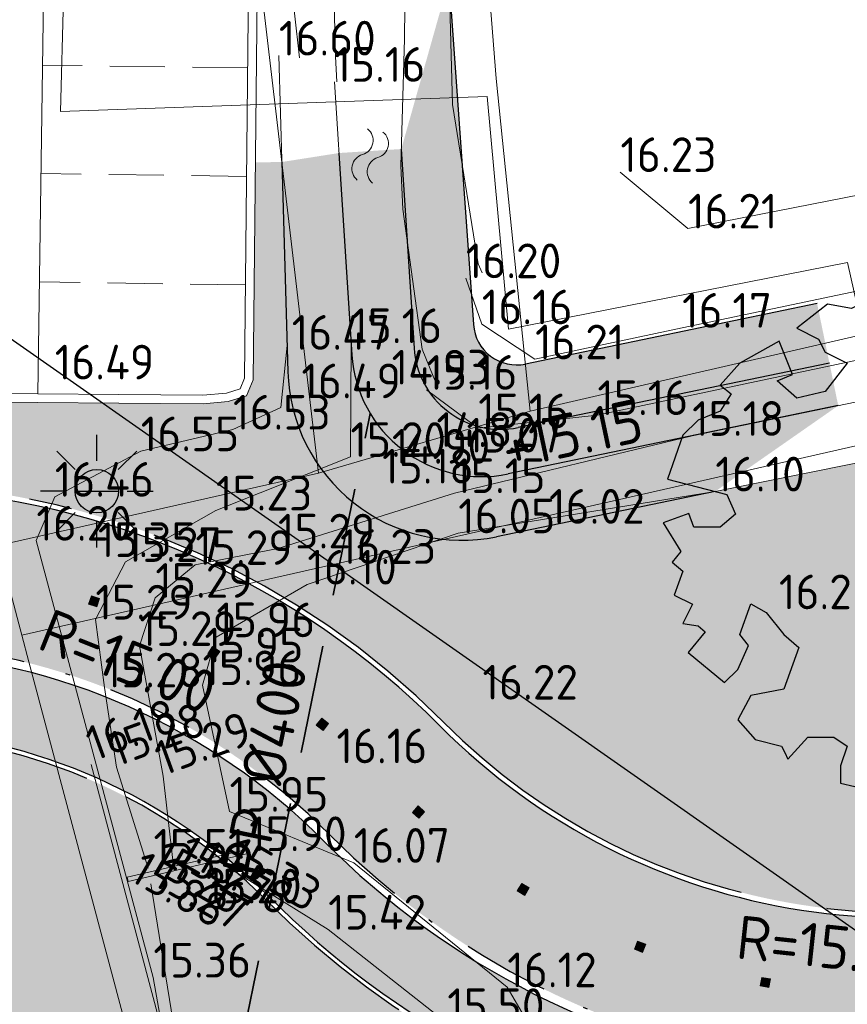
# Model space of a CAD drawing. Header units: metres. Extents: x 174255 to 175175, y 462028 to 462911.
# Tile 62 of 256: x 174448 to 174467, y 462597 to 462620. Entities that reach past the tile are written whole.
import ezdxf
from ezdxf.enums import TextEntityAlignment as Align
from ezdxf.lldxf.tags import DXFTag

# ---------------------------------------------------------------- set-up
doc = ezdxf.new("R2010")
doc.units = ezdxf.units.M
for name, pattern in [('HIDDEN2', [4.762499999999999, 3.175, -1.5875]), ('RI-HWA', [7.4, 5, -2.4]), ('VH-GELEIDEBAND_50X200', [8, 4, -2, 0, -2]), ('VH-OPSLUITBAND_100X200', [16, 8, -2, 4, -2]), ('VH-OPSLUITBAND_120X250', [26, 16, -4, 2, -4])]:
    doc.linetypes.add(name, pattern=pattern)
for name, color, linetype, lineweight in [('B-ME-AL-PEIL_MAAIVELD-T20', 8, 'Continuous', 20), ('B-ME-AL-PEIL_OVERSTORT-T20', 8, 'Continuous', 20), ('B-ME-GK-BESCHOEIING_DAMWAND_HOUT-G', 8, 'GK-BESCHOEIING', 18), ('B-ME-IE-TERREINAFSCHEIDING_KUNSTMATIG_RASTERHEKWERK-G', 8, 'IE-TERREINAFSCHEIDING-KUNSTMATIG-OPEN', 20), ('B-ME-KW-KUNSTWERK_STUW-G', 8, 'Continuous', 20), ('B-ME-WH-WATERGANG_SLOOT_BODEM-G', 8, 'Continuous', 20), ('B-ME-WH-WATERGANG_SLOOT_INSTEEK-G', 8, 'Continuous', 20), ('B-WE-OG-TERREINAFSCHEIDING-G', 8, 'IE-TERREINAFSCHEIDING-KUNSTMATIG-DICHT', 20), ('B-WE-OG-WEG_VERHARD_OPEN -G', 8, 'Continuous', 20), ('B-WE-RI-PERSLEIDING_RIOOLPUT_POMPPUT-S_BRM', 252, 'RI-PERS', 25), ('B-WE-WH-DUIKER_PP-G', 252, 'RI-HWA', 35), ('B-WE-WH-T20_BRM', 252, 'Continuous', 20), ('B-WE-WH-WATER-S', 252, 'Continuous', 20), ('B-WE-WH-WATERGANG_SLOOT_BODEM-G', 8, 'Continuous', 20), ('B-WE-WH-WATERGANG_SLOOT_INSTEEK-G', 8, 'Continuous', 20), ('B-XX-KG-GRENS_PERCEEL-G', 213, 'Continuous', 20), ('N-WE-AL-WERKGRENS-G', 173, 'AL-WERKGRENS', 20), ('N-WE-GR-PLANTVAK-V', 86, 'Continuous', 25), ('N-WE-VH-KANTOPSLUITING_ACHTERKANTBAND-G', 50, 'Continuous', 25), ('N-WE-VH-KANTOPSLUITING_GELEIDEBAND_50-200X200-G', 210, 'VH-GELEIDEBAND_50X200', 25), ('N-WE-VH-KANTOPSLUITING_OPSLUITBAND_100X200-G', 152, 'VH-OPSLUITBAND_100X200', 25), ('N-WE-VH-KANTOPSLUITING_OPSLUITBAND_120X250-G', 152, 'VH-OPSLUITBAND_120X250', 25), ('N-WE-VH-T20', 7, 'Continuous', 25), ('N-WE-VH-VERHARDING_STRAATBAKSTEEN_DIKFORMAAT_ROOD-TROTTOIR-V', 33, 'Continuous', 25), ('N-WE-VW-MARKERING_LANGS_STREEP_20-280_020-G', 7, 'Continuous', 20), ('N-WE-WH-NAP-T20', 50, 'Continuous', 20), ('N-WE-WH-WATERGANG_BODEM-G', 92, 'Continuous', 25), ('N-WE-WH-WATERGANG_BODEM-V', 163, 'Continuous', 25), ('N-WE-WH-WATERGANG_INSTEEK-G', 50, 'Continuous', 25), ('N-WE-WH-WATERGANG_TALUD-V', 95, 'Continuous', 25)]:
    doc.layers.add(name, color=color, linetype=linetype, lineweight=lineweight)
for name, color, linetype, lineweight, true_color in [('N-WE-GR-BOOM-1E-GROOTTE-S', 7, 'Continuous', 25, 0x00cc00), ('N-WE-GR-GRAS_BERM-BERMENMENGSEL-V', 70, 'Continuous', 25, 0x7fff00), ('N-WE-GR-GRAS_BERM-NECTAR-ONDER-MAAIMES-V', 7, 'Continuous', 25, 0xd1ffa3), ('N-WE-IE-MEUBILAIR_WEGMEUBILAIR-LICHTMAST-PAALTOP-5.00-S', 30, 'Continuous', 25, 0xff7f00), ('N-WE-VH-VERHARDING_BETONSTRAATSTEEN_DUBBELKLINKERS_ROOD-V', 7, 'Continuous', 18, 0xff6a6a)]:
    doc.layers.add(name, color=color, linetype=linetype, lineweight=lineweight, true_color=true_color)
doc.styles.add('NLCS-ISO-M500-T20', font='NLCS-ISO.ttf', dxfattribs={"height": 1})
doc.styles.get("Standard").update_dxf_attribs({"font": 'isocpeur.ttf'})
doc.linetypes.add('AL-WERKGRENS', pattern='A,10,[106,Afdeling.shx,S=1,R=0,X=0,Y=0],-2', length=12)
doc.linetypes.add('GK-BESCHOEIING', pattern='A,30,-5,[1,NLCS.SHX,S=1,R=0,X=0,Y=0],-5', length=40)
doc.linetypes.add('IE-TERREINAFSCHEIDING-KUNSTMATIG-DICHT', pattern='A,8,-1,[82,NLCS.SHX,S=0.75,R=90,X=0,Y=0],-1', length=10)
doc.linetypes.add('IE-TERREINAFSCHEIDING-KUNSTMATIG-OPEN', pattern='A,7,-1.5,[67,NLCS.SHX,S=0.75,R=0,X=0,Y=0],-1.5', length=10)
tags = doc.linetypes.add('RI-PERS', pattern='A,7,-2,["P",Standard,S=1.8,R=0,X=-0.5,Y=-0.9],-2,7,-2,[102,NLCS.SHX,S=1,R=180,X=0,Y=0],-2', length=22).pattern_tags.tags
tags[6] = DXFTag(74, 10)

# ---------------------------------------------------------------- blocks, each defined once
blk = doc.blocks.new('water')
at = {"linetype": 'Continuous'}
for centre, radius, start, end in [((0.2997979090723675, -0.1605370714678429), 0.3400749, 28.13778714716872, 151.8316499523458), ((0.9001997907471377, 0.1494030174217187), 0.33496494, 206.4585658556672, 333.511009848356), ((0.2996067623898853, -0.5198982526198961), 0.3400745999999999, 28.13778724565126, 151.8316900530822), ((0.900008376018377, -0.2105970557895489), 0.33496506, 206.4585357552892, 333.5110164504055)]:
    blk.add_arc(centre, radius, start, end, dxfattribs=at)
blk = doc.blocks.new('SGR-BOOM_1EGROOTTE')
at = {"linetype": 'Continuous', "flags": 128}
blk.add_lwpolyline([(167869.0515202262, 467739.1556611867), (167868.8494327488, 467739.6599609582), (167868.4486004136, 467739.8110639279), (167868.1446613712, 467740.3646383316), (167867.3364325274, 467740.5666382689), (167866.83377547, 467740.3645509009), (167867.1376977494, 467740.0623117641), (167867.0851679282, 467739.5070708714), (167866.0781706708, 467739.7090575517), (167866.2276307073, 467740.1131752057), (167866.0255466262, 467740.5665508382), (167865.6230883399, 467740.4663184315), (167865.2189739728, 467740.5664970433), (167864.4140474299, 467740.5155192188), (167864.0099531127, 467740.3150811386), (167863.4547091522, 467740.4136069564), (167862.7483789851, 467739.8599651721), (167863.2527089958, 467739.6086635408), (167863.4038589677, 467739.3047715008), (167863.9081889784, 467739.0534698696), (167863.403919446, 467738.3979932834), (167862.7484864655, 467738.2484625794), (167862.2950706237, 467738.6492545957), (167862.6511367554, 467738.7906272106), (167862.3459340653, 467739.5593216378), (167861.437546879, 467739.0533050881), (167860.9841914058, 467738.5489616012), (167861.2371828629, 467738.3469246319), (167860.9842317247, 467737.9444427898), (167860.478289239, 467737.7423552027), (167860.1267718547, 467737.3907909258), (167859.7736556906, 467736.3804981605), (167861.1338465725, 467736.027405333), (167861.3359306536, 467735.5740297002), (167860.9844099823, 467735.2717468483), (167860.3798911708, 467735.2717065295), (167860.2645594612, 467735.587631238), (167859.6735173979, 467735.3718649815), (167860.077668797, 467734.7164489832), (167859.8756317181, 467734.4651002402), (167860.126980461, 467734.2630631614), (167859.9249636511, 467733.7078122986), (167860.3487980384, 467733.4959304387), (167860.1270612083, 467733.0523828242), (167860.4786053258, 467733.0031248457), (167860.6371384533, 467732.864022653), (167860.2443994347, 467732.3829941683), (167861.0848543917, 467731.6906366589), (167861.3887363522, 467731.9929163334), (167861.6400345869, 467732.5481704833), (167861.4379639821, 467732.7994922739), (167861.6892521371, 467733.5058761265), (167862.0440918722, 467733.30384595), (167862.4482331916, 467732.7995596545), (167862.7997940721, 467732.4989664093), (167862.4483172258, 467731.5395978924), (167861.6893932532, 467731.3900602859), (167861.3888137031, 467730.8331601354), (167861.7929516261, 467730.3797979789), (167862.3958378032, 467730.2287084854), (167862.4714127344, 467730.0775838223), (167862.5469876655, 467729.9264591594), (167863.0019858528, 467730.4308027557), (167863.6065046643, 467730.4308430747), (167863.9087775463, 467730.228809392), (167863.7593207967, 467729.7754103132), (167863.759347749, 467729.3713026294), (167864.4148008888, 467729.2185739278), (167865.0702403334, 467729.2711844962), (167865.2197475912, 467728.9672923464), (167865.5236260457, 467729.3221388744), (167865.9260776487, 467729.522576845), (167865.7333766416, 467730.0964089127), (167866.1280843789, 467730.2289574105), (167866.7342560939, 467730.076225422), (167866.8345086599, 467729.3715077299), (167867.1876886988, 467729.4240981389), (167867.5392432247, 467729.218782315), (167868.2964940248, 467729.8249943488), (167868.651330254, 467729.6755310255), (167868.5987466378, 467729.9268627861), (167869.0028408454, 467730.1289435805), (167868.7005612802, 467730.4311828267), (167868.3473709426, 467730.5330075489), (167868.9025748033, 467731.0357151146), (167868.9518360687, 467731.3379778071), (167869.6072688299, 467731.4907939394), (167870.0623175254, 467731.2378463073), (167870.3629140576, 467731.5401257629), (167870.3423943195, 467731.7499664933), (167870.7670077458, 467731.7499948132), (167870.7669879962, 467732.0461086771), (167871.1710857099, 467732.1956226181), (167871.1710689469, 467732.4469578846), (167870.7176798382, 467732.4469276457), (167871.2728800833, 467733.0038447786), (167870.919683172, 467733.2042323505), (167871.3730823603, 467733.0531328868), (167871.5241885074, 467733.4063265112), (167871.2728262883, 467733.8104174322), (167871.6243301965, 467734.364035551), (167871.4222595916, 467734.6153573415), (167870.9195890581, 467734.6153238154), (167870.3134004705, 467735.0210337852), (167870.7174913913, 467735.272396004), (167871.0706312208, 467735.9278625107), (167871.2727051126, 467735.6272592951), (167871.6735173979, 467735.776773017), (167871.4221249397, 467736.6342530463), (167871.4746547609, 467737.189493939), (167871.2200273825, 467737.2896825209), (167870.8158659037, 467738.096228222), (167870.4122671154, 467738.5450985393), (167869.8651256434, 467738.0531398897), (167870.2130065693, 467737.8448527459), (167870.5153164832, 467737.087581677), (167870.0619340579, 467736.9873458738), (167869.8089225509, 467737.4899995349), (167869.4048214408, 467737.3914097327), (167869.0023363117, 467737.6936422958), (167868.498006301, 467737.944943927), (167868.7493280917, 467738.1470145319), (167868.5981783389, 467738.4476211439), (167868.8494933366, 467738.7515400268), (167869.2536111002, 467738.6004372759), (167869.6067811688, 467738.8025146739)], close=True, dxfattribs=at)
at = {"linetype": 'Continuous'}
blk.add_circle((167865.804156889, 467734.918884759), 0.143196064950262, dxfattribs=at)
blk = doc.blocks.new('lichtmast 5.00 m')
blk.add_hatch(color=256).paths.add_polyline_path([(-0.2500000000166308, 0, 1), (0.2500000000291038, 0)])
for p, q in [((0, 0.3499999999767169), (0, 0.6500000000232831)), ((-0.2474873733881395, 0.2474873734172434), (-0.4596194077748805, 0.4596194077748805)), ((0.2474873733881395, 0.247487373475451), (0.4596194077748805, 0.4596194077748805)), ((-0.3500000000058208, 0), (-0.6499999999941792, 0)), ((-0.2500000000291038, 0), (0.2500000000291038, 0)), ((0.3500000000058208, 0), (0.6499999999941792, 0)), ((-0.2474873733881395, -0.2474873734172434), (-0.4596194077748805, -0.4596194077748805)), ((0.2474873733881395, -0.247487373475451), (0.459619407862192, -0.4596194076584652)), ((0, -0.6500000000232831), (0, -0.3499999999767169))]:
    blk.add_line(p, q)
blk.add_circle((0, 0), 0.2500000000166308)

msp = doc.modelspace()

# ---------------------------------------------------------------- hatches: boundary and pattern name
at = {"layer": 'N-WE-GR-GRAS_BERM-BERMENMENGSEL-V', "transparency": 33554559}
h = msp.add_hatch(color=256, dxfattribs=at)
h.dxf.hatch_style = 1
edge = h.paths.add_edge_path()
edge.add_arc((174444.6898391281, 462590.7989217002), 18.69000000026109, 44.81903165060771, 87.2533835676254, ccw=False)
edge.add_arc((174468.5022701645, 462614.4614023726), 14.87999945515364, 224.8190298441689, 297.4857675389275)
edge.add_line((174475.36981046, 462601.2609753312), (174497.2060338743, 462612.6210049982))
edge.add_arc((174511.4138934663, 462585.3130144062), 30.78294372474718, 103.40591640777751, 117.48715451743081, ccw=False)
edge.add_line((174504.276918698, 462615.2571827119), (174557.4516927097, 462627.9310032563))
edge.add_arc((174564.5832781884, 462597.9782973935), 30.78999999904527, 96.21159540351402, 103.39247755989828, ccw=False)
edge.add_line((174561.2517833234, 462628.587531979), (174571.5407673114, 462629.7073802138))
edge.add_arc((174574.8722621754, 462599.0981456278), 30.78999999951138, 81.17155930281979, 96.21159540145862, ccw=False)
edge.add_line((174579.5977992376, 462629.5233555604), (174593.8750633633, 462627.3058608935))
edge.add_line((174593.8750633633, 462627.3058608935), (174594.178946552, 462629.2624024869))
edge.add_line((174594.178946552, 462629.2624024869), (174598.2303710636, 462628.6331494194))
edge.add_arc((174598.3684997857, 462629.5224865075), 0.9000000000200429, 261.1715593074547, 348.8422133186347)
edge.add_arc((174655.7627324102, 462618.2020597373), 57.60000000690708, 160.1144639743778, 168.842213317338, ccw=False)
edge.add_line((174601.5971886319, 462637.7942486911), (174605.23248362, 462647.8445667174))
edge.add_line((174605.23248362, 462647.8445667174), (174601.3139031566, 462647.6062455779))
edge.add_line((174601.3139031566, 462647.6062455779), (174602.5844432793, 462644.6543776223))
edge.add_line((174602.5844432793, 462644.6543776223), (174598.3551943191, 462643.7279207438))
edge.add_arc((174598.7831649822, 462641.7742469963), 2.000000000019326, -77.03845651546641, 102.35600575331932, ccw=False)
edge.add_line((174599.2317590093, 462639.8252053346), (174594.578449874, 462638.7541935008))
edge.add_line((174594.578449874, 462638.7541935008), (174590.6386961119, 462637.8074849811))
edge.add_line((174590.6386961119, 462637.8074849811), (174580.1684587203, 462635.4378745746))
edge.add_line((174580.1684587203, 462635.4378745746), (174572.1363645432, 462633.5709256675))
edge.add_line((174572.1363645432, 462633.5709256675), (174562.8114204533, 462631.1688507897))
edge.add_line((174562.8114204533, 462631.1688507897), (174551.5369909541, 462628.4393892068))
edge.add_line((174551.5369909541, 462628.4393892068), (174533.0577663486, 462623.6756262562))
edge.add_line((174533.0577663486, 462623.6756262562), (174520.2202265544, 462621.1871817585))
edge.add_line((174520.2202265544, 462621.1871817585), (174509.4742103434, 462618.7105026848))
edge.add_line((174509.4742103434, 462618.7105026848), (174496.8234385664, 462615.2490303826))
edge.add_line((174496.8234385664, 462615.2490303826), (174490.9642852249, 462613.8544099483))
edge.add_line((174490.9642852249, 462613.8544099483), (174483.8156052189, 462612.964065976))
edge.add_line((174483.8156052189, 462612.964065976), (174473.7450056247, 462611.2067648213))
edge.add_line((174473.7450056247, 462611.2067648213), (174464.2093834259, 462609.2905380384))
edge.add_line((174464.2093834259, 462609.2905380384), (174459.1696462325, 462608.2476951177))
edge.add_arc((174458.3591204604, 462612.1647154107), 4.000000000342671, 181.6399784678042, 281.6908809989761, ccw=False)
edge.add_line((174454.3607589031, 462612.0502389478), (174454.2223645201, 462616.8839905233))
edge.add_line((174454.2223645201, 462616.8839905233), (174453.6096489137, 462616.8745366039))
edge.add_line((174453.6096489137, 462616.8745366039), (174453.5575883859, 462611.8593093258))
edge.add_line((174453.5575883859, 462611.8593093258), (174453.4072333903, 462611.4954502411))
edge.add_line((174453.4072333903, 462611.4954502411), (174452.9818131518, 462611.3608235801))
edge.add_line((174452.9818131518, 462611.3608235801), (174452.4083397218, 462611.3079201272))
edge.add_line((174452.4083397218, 462611.3079201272), (174450.4660534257, 462611.3247696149))
edge.add_line((174450.4660534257, 462611.3247696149), (174448.5942650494, 462611.3410075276))
edge.add_line((174448.5942650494, 462611.3410075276), (174437.288691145, 462611.4387621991))
edge.add_line((174437.288691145, 462611.4387621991), (174437.0067125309, 462609.9591014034))
edge.add_line((174437.0067125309, 462609.9591014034), (174437.0028789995, 462609.8791933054))
edge.add_line((174437.0028789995, 462609.8791933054), (174445.585447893, 462609.467450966))
at = {"layer": 'N-WE-GR-GRAS_BERM-NECTAR-ONDER-MAAIMES-V', "transparency": 33554559}
h = msp.add_hatch(color=256, dxfattribs=at)
h.dxf.hatch_style = 1
edge = h.paths.add_edge_path()
edge.add_line((174451.55, 462593.507), (174452.3756626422, 462593.5137308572))
edge.add_line((174452.3756626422, 462593.5137308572), (174451.874273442, 462595.4498633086))
edge.add_arc((174453.1327595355, 462595.7757662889), 1.299999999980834, 14.518618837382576, 194.5186188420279, ccw=False)
edge.add_line((174454.3912456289, 462596.101669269), (174454.9177042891, 462594.0687301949))
edge.add_line((174454.9177042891, 462594.0687301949), (174462.5609829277, 462587.9717294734))
edge.add_arc((174468.7969370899, 462595.7892019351), 10.00000000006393, 231.4208311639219, 265.2385246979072)
edge.add_line((174467.966859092, 462585.8237129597), (174470.4501510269, 462585.6168665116))
edge.add_arc((174469.7030808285, 462576.6479264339), 8.999999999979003, 3.0890956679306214, 85.23852469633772, ccw=False)
edge.add_line((174478.6900033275, 462577.1329253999), (174479.1990056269, 462567.7012264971))
edge.add_arc((174491.4891771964, 462568.3644925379), 12.30805585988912, 183.0890956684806, 234.1526042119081)
edge.add_arc((174469.6405202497, 462538.1233414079), 24.99999999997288, 41.671035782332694, 54.15260421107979, ccw=False)
edge.add_line((174488.3148796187, 462554.7446621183), (174491.7982687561, 462550.831010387))
edge.add_arc((174484.3285250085, 462544.1824821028), 10.00000000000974, 0.11168364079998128, 41.67103578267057, ccw=False)
edge.add_line((174494.3285060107, 462544.201974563), (174494.3530917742, 462531.5890377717))
edge.add_arc((174514.3530537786, 462531.628022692), 20.00000000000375, 180.1116836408, 200.1280481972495)
edge.add_line((174495.5745356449, 462524.7456352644), (174496.7901663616, 462521.4288002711))
edge.add_arc((174478.0116482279, 462514.5464128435), 20.00000000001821, -7.255982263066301, 20.128048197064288, ccw=False)
edge.add_arc((174517.6913189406, 462509.4943110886), 20.00000000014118, 172.7440177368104, 195.3369620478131)
edge.add_arc((174472.3651303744, 462497.0630348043), 26.99999999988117, -57.697869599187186, 15.33696204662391, ccw=False)
edge.add_line((174486.7934923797, 462474.2415017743), (174462.5468900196, 462458.9121741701))
edge.add_line((174462.5468900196, 462458.9121741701), (174463.6867683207, 462454.7762875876))
edge.add_line((174463.6867683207, 462454.7762875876), (174484.6251514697, 462460.5470475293))
edge.add_line((174484.6251514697, 462460.5470475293), (174500.7641837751, 462465.0259726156))
edge.add_line((174500.7641837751, 462465.0259726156), (174499.8438915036, 462468.3669805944))
edge.add_arc((174514.9512371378, 462472.5283515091), 15.66999999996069, 131.7648477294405, 195.4004041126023, ccw=False)
edge.add_line((174504.5138422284, 462484.2163662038), (174501.3189315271, 462543.8708265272))
edge.add_line((174501.3189315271, 462543.8708265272), (174476.2659198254, 462595.3048206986))
edge.add_arc((174468.5022701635, 462614.4614023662), 20.66999944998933, 224.819030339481, 292.06139497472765, ccw=False)
edge.add_arc((174444.6898391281, 462590.7989217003), 12.90000000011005, 44.8190316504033, 70.3154492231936)
edge.add_line((174449.0350930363, 462602.9450638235), (174451.55, 462593.507))
at = {"layer": 'N-WE-GR-PLANTVAK-V'}
h = msp.add_hatch(color=256, dxfattribs=at)
h.dxf.hatch_style = 1
edge = h.paths.add_edge_path()
edge.add_arc((174444.6898391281, 462590.7989216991), 12.90000000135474, 70.31544922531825, 87.2533835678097)
edge.add_line((174445.3079960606, 462603.6841024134), (174435.7962013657, 462604.1404236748))
edge.add_line((174435.7962013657, 462604.1404236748), (174435.6244873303, 462603.2433982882))
edge.add_line((174435.6244873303, 462603.2433982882), (174434.2989999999, 462596.8510000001))
edge.add_line((174434.2989999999, 462596.8510000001), (174451.55, 462593.507))
edge.add_line((174451.55, 462593.507), (174449.0350930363, 462602.9450638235))
at = {"layer": 'N-WE-VH-VERHARDING_BETONSTRAATSTEEN_DUBBELKLINKERS_ROOD-V'}
h = msp.add_hatch(color=256, dxfattribs=at)
h.dxf.hatch_style = 1
edge = h.paths.add_edge_path()
edge.add_arc((174436.0461966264, 462610.8061015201), 1.000000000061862, 169.3088092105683, 267.2533835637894)
edge.add_line((174435.9982774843, 462609.807250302), (174445.579697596, 462609.3475888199))
edge.add_arc((174444.6898391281, 462590.7989217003), 18.57000000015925, 44.81903165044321, 87.25338356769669, ccw=False)
edge.add_arc((174468.5022701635, 462614.461402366), 14.99999944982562, 224.8190298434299, 297.4851579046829)
edge.add_line((174475.4250522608, 462601.1544466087), (174477.0726744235, 462597.9873910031))
edge.add_arc((174468.5022701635, 462614.4614023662), 18.56999944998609, 224.8190301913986, 297.4851577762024, ccw=False)
edge.add_arc((174444.6898391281, 462590.7989217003), 15.00000000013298, 44.81903165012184, 87.2533835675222)
edge.add_line((174445.4086262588, 462605.7816899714), (174435.8970044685, 462606.2380029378))
edge.add_arc((174435.8011661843, 462604.2403005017), 1.999999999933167, 87.25338356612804, 169.1039617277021)
edge.add_line((174433.8372226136, 462604.6183555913), (174435.0635552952, 462610.9916170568))
at = {"layer": 'N-WE-VH-VERHARDING_STRAATBAKSTEEN_DIKFORMAAT_ROOD-TROTTOIR-V'}
h = msp.add_hatch(color=256, dxfattribs=at)
h.dxf.hatch_style = 1
edge = h.paths.add_edge_path()
edge.add_line((174593.7065013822, 462623.3954012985), (174579.0007762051, 462625.6794430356))
edge.add_arc((174574.8722621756, 462599.0981456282), 26.89999999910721, 81.17155930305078, 96.21159540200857)
edge.add_line((174571.961667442, 462625.8402180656), (174561.6726834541, 462624.7203698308))
edge.add_arc((174564.5832781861, 462597.9782974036), 26.89999998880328, 96.2115954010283, 103.392477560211)
edge.add_line((174558.352695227, 462624.1467867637), (174505.1788087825, 462611.4731776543))
edge.add_arc((174511.4138934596, 462585.3130144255), 26.89294370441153, 103.4059164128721, 117.4871545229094)
edge.add_line((174499.0014623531, 462609.1701302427), (174477.1649781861, 462597.8099649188))
edge.add_arc((174468.5022701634, 462614.4614023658), 18.76999944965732, 224.8190302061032, 297.4851577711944, ccw=False)
edge.add_arc((174444.6898391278, 462590.7989216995), 14.80000000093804, 44.81903165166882, 87.25338357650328)
edge.add_line((174445.3990424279, 462605.5819197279), (174436.0561264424, 462606.0301391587))
edge.add_line((174436.0561264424, 462606.0301391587), (174435.7143023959, 462604.2444677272))
edge.add_line((174435.7143023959, 462604.2444677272), (174445.3127879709, 462603.7839875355))
edge.add_arc((174444.689839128, 462590.7989217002), 13.00000000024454, 44.819031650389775, 87.25338358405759, ccw=False)
edge.add_arc((174468.5022701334, 462614.4614022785), 20.56999936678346, 224.8190302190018, 292.3215133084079)
edge.add_line((174476.3148284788, 462595.43277106), (174477.9487902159, 462596.1887196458))
edge.add_line((174477.9487902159, 462596.1887196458), (174499.8322549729, 462607.5733260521))
edge.add_arc((174511.413888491, 462585.3130277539), 25.09292958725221, 103.4059124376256, 117.4871505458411, ccw=False)
edge.add_line((174505.596135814, 462609.7222241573), (174512.0963212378, 462611.2714960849))
edge.add_line((174512.0963212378, 462611.2714960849), (174513.8472757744, 462611.6888186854))
edge.add_line((174513.8472757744, 462611.6888186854), (174558.7463914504, 462622.3923568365))
edge.add_arc((174564.5666386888, 462597.9764778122), 25.10000849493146, 96.21159540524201, 103.40791490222, ccw=False)
edge.add_line((174561.8508040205, 462622.9291263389), (174572.1564284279, 462624.0507857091))
edge.add_arc((174574.87172551, 462599.1349236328), 25.06338008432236, 85.23892047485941, 96.21947281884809, ccw=False)
edge.add_line((174576.9520090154, 462624.1118217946), (174578.7493025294, 462623.8969195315))
edge.add_line((174578.7493025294, 462623.8969195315), (174593.6822446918, 462621.577587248))
edge.add_line((174593.6822446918, 462621.577587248), (174593.7065013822, 462623.3954012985))
at = {"layer": 'N-WE-VW-MARKERING_LANGS_STREEP_20-280_020-G'}
h = msp.add_hatch(color=256, dxfattribs=at)
h.dxf.hatch_style = 1
h.paths.add_polyline_path([(174449.8306457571, 462606.8826194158), (174449.7686276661, 462606.6924780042), (174449.9587690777, 462606.6304599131), (174450.0207871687, 462606.8206013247)])
h = msp.add_hatch(color=256, dxfattribs=at)
h.dxf.hatch_style = 1
h.paths.add_polyline_path([(174452.6256999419, 462605.7140096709), (174452.5133822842, 462605.5485263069), (174452.6788656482, 462605.4362086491), (174452.7911833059, 462605.6016920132)])
h = msp.add_hatch(color=256, dxfattribs=at)
h.dxf.hatch_style = 1
h.paths.add_polyline_path([(174455.1396696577, 462604.0621892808), (174455.0149671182, 462603.9058266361), (174455.1713297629, 462603.7811240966), (174455.2960323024, 462603.9374867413)])
h = msp.add_hatch(color=256, dxfattribs=at)
h.dxf.hatch_style = 1
h.paths.add_polyline_path([(174457.5118730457, 462601.907104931), (174457.3621819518, 462602.0397419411), (174457.2295449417, 462601.8900508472), (174457.3792360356, 462601.7574138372)])
h = msp.add_hatch(color=256, dxfattribs=at)
h.dxf.hatch_style = 1
h.paths.add_polyline_path([(174459.9222804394, 462600.1511617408), (174459.7513687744, 462600.2550328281), (174459.6474976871, 462600.084121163), (174459.8184093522, 462599.9802500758)])
h = msp.add_hatch(color=256, dxfattribs=at)
h.dxf.hatch_style = 1
h.paths.add_polyline_path([(174462.6067736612, 462598.8523559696), (174462.4201011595, 462598.9241429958), (174462.3483141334, 462598.7374704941), (174462.5349866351, 462598.6656834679)])
h = msp.add_hatch(color=256, dxfattribs=at)
h.dxf.hatch_style = 1
h.paths.add_polyline_path([(174465.4795971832, 462598.0521776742), (174465.2831270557, 462598.0895874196), (174465.2457173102, 462597.8931172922), (174465.4421874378, 462597.8557075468)])
at = {"layer": 'N-WE-WH-WATERGANG_BODEM-V'}
h = msp.add_hatch(color=256, dxfattribs=at)
h.dxf.hatch_style = 1
edge = h.paths.add_edge_path()
edge.add_line((174457.2683415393, 462612.5937753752), (174456.9739568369, 462617.1827334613))
edge.add_line((174456.9739568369, 462617.1827334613), (174455.5375354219, 462617.0905860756))
edge.add_line((174455.5375354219, 462617.0905860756), (174455.835883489, 462612.439845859))
edge.add_arc((174458.8297295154, 462612.6319030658), 3.000000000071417, 183.6705326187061, 281.6908810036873)
edge.add_line((174459.4376238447, 462609.6941378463), (174467.044507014, 462611.2681850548))
edge.add_line((174467.044507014, 462611.2681850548), (174466.8418755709, 462612.2474401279))
edge.add_line((174466.8418755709, 462612.2474401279), (174459.6695017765, 462610.7633033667))
edge.add_arc((174459.2642388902, 462612.721813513), 1.999999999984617, 183.6705326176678, 281.69088100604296, ccw=False)
at = {"layer": 'N-WE-WH-WATERGANG_TALUD-V'}
h = msp.add_hatch(color=256, dxfattribs=at)
h.dxf.hatch_style = 1
h.paths.add_polyline_path([(174458.6364569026, 462613.1363163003), (174458.075, 462621.0830000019), (174456.9739568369, 462617.1827334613), (174457.2683415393, 462612.5937753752, 0.4558334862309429), (174459.6695017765, 462610.7633033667), (174466.8418755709, 462612.2474401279), (174466.5581915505, 462613.6183972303), (174459.8366017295, 462612.2275385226, -0.4538804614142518)])
h = msp.add_hatch(color=256, dxfattribs=at)
h.dxf.hatch_style = 1
edge = h.paths.add_edge_path()
edge.add_line((174467.044507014, 462611.2681850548), (174459.4376238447, 462609.6941378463))
edge.add_arc((174458.8297295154, 462612.6319030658), 3.000000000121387, 183.6705326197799, 281.69088100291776, ccw=False)
edge.add_line((174455.835883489, 462612.439845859), (174455.5375354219, 462617.0905860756))
edge.add_line((174455.5375354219, 462617.0905860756), (174454.2223645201, 462616.8839905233))
edge.add_line((174454.2223645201, 462616.8839905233), (174454.3678136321, 462611.8038358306))
edge.add_arc((174458.3596670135, 462612.1739969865), 4.008979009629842, 185.297838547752, 281.6563525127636)
edge.add_line((174459.1696462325, 462608.2476951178), (174464.2093834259, 462609.2905380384))
edge.add_line((174464.2093834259, 462609.2905380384), (174467.044507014, 462611.2681850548))

# ---------------------------------------------------------------- linework, layer by layer
at = {"layer": 'B-ME-GK-BESCHOEIING_DAMWAND_HOUT-G'}
msp.add_line((174451.7867671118, 462595.0773157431), (174451.2590822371, 462598.0850486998), dxfattribs=at)
at = {"layer": 'B-ME-IE-TERREINAFSCHEIDING_KUNSTMATIG_RASTERHEKWERK-G', "ltscale": 0.5, "flags": 128}
msp.add_lwpolyline([(174602.6099999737, 462646.4174329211), (174592.3515729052, 462644.205280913), (174571.3848788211, 462639.4417354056), (174561.3321820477, 462636.9759467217), (174549.796275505, 462634.1404821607), (174531.6281231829, 462629.7794567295), (174510.7268119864, 462625.2396277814), (174493.3507105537, 462621.4555547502), (174476.4966659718, 462617.8854839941), (174463.5818667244, 462615.3514274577), (174462.0222012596, 462616.6530199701)], dxfattribs=at)
at = {"layer": 'B-ME-KW-KUNSTWERK_STUW-G'}
msp.add_lwpolyline([(174450.679381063, 462600.2982901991), (174450.6567087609, 462600.3956861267), (174453.4563538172, 462601.0474012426), (174453.4790261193, 462600.950005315)], close=True, dxfattribs=at)
at = {"layer": 'B-ME-WH-WATERGANG_SLOOT_BODEM-G'}
for points in [[(174511.4067268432, 462621.6290017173), (174495.2067348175, 462617.4601388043), (174477.129342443, 462614.3609726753), (174461.4915792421, 462611.0509458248), (174458.7475003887, 462610.7463035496), (174457.5521725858, 462611.6338551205)], [(174451.7160252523, 462600.7216845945), (174451.4858955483, 462602.7246101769), (174450.9393958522, 462605.7282666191), (174451.3048497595, 462606.8382876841), (174452.2260987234, 462607.5974478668), (174454.1302431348, 462607.9755734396), (174458.1966487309, 462609.2528866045), (174463.6774152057, 462610.5714527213), (174475.9513691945, 462613.1112292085), (174486.2549255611, 462614.889008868), (174491.187643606, 462615.8016526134), (174496.8815004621, 462617.0846363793), (174509.8011239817, 462620.4308876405)], [(174455.4321657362, 462618.7331207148), (174455.8185572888, 462612.7099319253), (174455.8000287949, 462610.0866792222), (174452.7016219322, 462608.8506558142), (174450.6148653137, 462607.6666399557), (174449.9226135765, 462606.3377004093), (174450.1353547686, 462604.7726696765), (174450.4073293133, 462602.9357884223), (174451.1377780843, 462600.6085396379)], [(174452.8762162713, 462600.6901799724), (174455.2883115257, 462599.1894576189), (174458.033901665, 462597.036902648), (174458.5546031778, 462595.2965445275), (174459.8962738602, 462586.3857336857), (174465.0328120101, 462567.2876752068), (174471.5742845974, 462544.5233715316), (174478.062011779, 462520.6530054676), (174484.0685058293, 462497.1444880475), (174487.1638140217, 462484.8983400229), (174487.279193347, 462480.8101608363), (174485.3081101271, 462477.3290092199), (174482.4614172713, 462475.3423232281), (174461.893535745, 462461.4727266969), (174459.3059258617, 462460.5232003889), (174438.9732054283, 462455.9618568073), (174426.0840031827, 462452.7232601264)], [(174452.0131563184, 462595.1989521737), (174451.2000170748, 462600.2446038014)]]:
    msp.add_lwpolyline(points, dxfattribs=at)
at = {"layer": 'B-ME-WH-WATERGANG_SLOOT_INSTEEK-G'}
for points in [[(174458.4591260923, 462614.2056512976), (174458.8279125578, 462613.1431344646), (174460.0556037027, 462612.3353180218), (174463.4438513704, 462613.0645955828), (174476.559075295, 462615.8171595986), (174494.5761910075, 462619.3221618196), (174510.8481336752, 462623.3378319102)], [(174454.1520752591, 462619.3390094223), (174454.3435024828, 462612.6529602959), (174454.1993455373, 462611.2223444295), (174453.0941996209, 462610.7161310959), (174450.9678142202, 462610.2171136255), (174448.9862596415, 462609.1683743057), (174448.5613470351, 462608.1557656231), (174451.2590822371, 462598.0850486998)], [(174509.4742103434, 462618.7105026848), (174496.8234385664, 462615.2490303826), (174490.9642852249, 462613.8544099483), (174483.8156052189, 462612.964065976), (174473.7450056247, 462611.2067648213), (174464.2093834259, 462609.2905380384), (174458.2851063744, 462608.326374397), (174454.8078265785, 462607.144531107), (174452.7107550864, 462605.9302996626), (174452.3920952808, 462604.8249864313), (174453.013601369, 462601.9095027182), (174455.8792059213, 462600.7307549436), (174459.4158319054, 462597.8623478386), (174460.5683617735, 462595.8905164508), (174462.9141022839, 462587.4654427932), (174467.9338847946, 462567.6825835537), (174473.7352654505, 462545.2316770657), (174480.3803041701, 462520.8990904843)]]:
    msp.add_lwpolyline(points, dxfattribs=at)
at = {"layer": 'B-WE-OG-TERREINAFSCHEIDING-G', "ltscale": 0.5}
msp.add_lwpolyline([(174476.337, 462500.0000000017), (174469.2750000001, 462527.7549999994), (174459.725, 462565.1340000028), (174453.449, 462589.3689999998), (174449.825, 462602.9930000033)], dxfattribs=at)
at = {"layer": 'B-WE-OG-WEG_VERHARD_OPEN -G'}
msp.add_line((174449, 462639.5080000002), (174448.596, 462611.5410000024), dxfattribs=at)
at = {"layer": 'B-WE-OG-WEG_VERHARD_OPEN -G', "linetype": 'HIDDEN2', "ltscale": 0.4}
for p, q in [((174453.4322274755, 462619.0506701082), (174448.705468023, 462619.1189509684)), ((174453.4062774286, 462616.5507841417), (174448.669357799, 462616.6192117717)), ((174453.3803273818, 462614.0508981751), (174448.633247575, 462614.119472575))]:
    msp.add_line(p, q, dxfattribs=at)
at = {"layer": 'B-WE-OG-WEG_VERHARD_OPEN -G'}
for points in [[(174450.4660534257, 462611.3247696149), (174452.4083397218, 462611.3079201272), (174452.9818131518, 462611.3608235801), (174453.4072333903, 462611.4954502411), (174453.5575883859, 462611.8593093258), (174453.8329892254, 462638.3899240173)], [(174450.4677883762, 462611.5247620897), (174452.4000000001, 462611.5080000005), (174452.9420000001, 462611.5580000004), (174453.258, 462611.6580000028), (174453.358, 462611.8999999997), (174453.633, 462638.3920000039)], [(174450.4677883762, 462611.5247620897), (174448.596, 462611.5410000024), (174438.321, 462611.630000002)], [(174450.4660534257, 462611.3247696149), (174448.5942650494, 462611.3410075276), (174438.3192677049, 462611.4300075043)]]:
    msp.add_lwpolyline(points, dxfattribs=at)
at = {"layer": 'B-WE-RI-PERSLEIDING_RIOOLPUT_POMPPUT-S_BRM', "ltscale": 0.5, "flags": 128}
msp.add_lwpolyline([(174611.1744055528, 462486.8343497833), (174605.7876531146, 462487.0381464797), (174604.7650689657, 462488.0756809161), (174603.7119532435, 462524.8061366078), (174604.5146567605, 462584.9616689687), (174603.5280883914, 462585.9749225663), (174561.8374365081, 462586.531234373), (174510.794684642, 462574.3725659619), (174489.7840103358, 462567.0791821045), (174488.4014041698, 462567.6502715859), (174475.9519635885, 462593.2090531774), (174446.8213452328, 462613.6074471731), (174446.8040104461, 462619.8506774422)], dxfattribs=at)
at = {"layer": 'B-WE-WH-DUIKER_PP-G', "ltscale": 0.5, "flags": 128}
msp.add_lwpolyline([(174453.1827890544, 462596.0207092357), (174456.2595738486, 462611.0845505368)], dxfattribs=at)
at = {"layer": 'B-WE-WH-WATERGANG_SLOOT_BODEM-G'}
msp.add_lwpolyline([(174457.754, 462611.8360000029), (174457.711, 462611.944), (174457.458, 462612.5689999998), (174457.007, 462615.7960000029), (174456.963, 462616.7970000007), (174457.046, 462619.7190000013), (174457.076, 462622.6680000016), (174457.177, 462624.3760000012), (174458.952, 462635.6170000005), (174458.9500000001, 462636.1110000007), (174458.762, 462636.5370000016), (174458.468, 462636.6960000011), (174458.08, 462636.8040000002), (174457.76, 462636.8940000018), (174457.266, 462636.8920000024), (174457, 462636.7839999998), (174456.867, 462636.6239999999), (174456.815, 462636.3829999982), (174455.535, 462624.6370000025), (174455.393, 462623.2220000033), (174455.396, 462622.4350000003), (174455.4130000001, 462621.1540000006), (174455.46, 462619.3129999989), (174455.4913797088, 462618.7353197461)], dxfattribs=at)
at = {"layer": 'B-WE-WH-WATERGANG_SLOOT_INSTEEK-G'}
for points in [[(174454.624125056, 462619.2884534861), (174454.516, 462620.3119999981), (174454.4860000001, 462625.1020000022), (174455.725, 462636.7950000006), (174455.964, 462637.3960000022), (174456.363, 462637.7980000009), (174456.9490000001, 462638.0799999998), (174457.322, 462638.161000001), (174457.381, 462638.1469999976)], [(174457.381, 462638.1469999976), (174458.0430000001, 462637.9900000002), (174458.416, 462637.7859999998), (174459.179, 462637.3670000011), (174459.501, 462637.061999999), (174459.648, 462636.8620000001), (174459.742, 462636.5549999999), (174459.73, 462636.2749999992), (174458.894, 462631.2950000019), (174458.318, 462627.9180000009), (174458.2710000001, 462626.1030000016), (174458.075, 462621.0830000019), (174458.158, 462618.208), (174458.742, 462614.5330000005), (174458.8396189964, 462614.32627742)]]:
    msp.add_lwpolyline(points, dxfattribs=at)
at = {"layer": 'B-XX-KG-GRENS_PERCEEL-G', "flags": 128}
for points in [[(174461.363, 462646.734), (174464.167, 462646.617), (174460.614, 462638.76), (174457.566, 462638.943), (174456.551, 462636.476), (174453.785, 462624.827), (174453.461, 462623.344), (174455.065, 462609.715)], [(174459.944, 462611.143), (174602.775, 462644.041)], [(174448.227, 462605.977), (174539.367, 462626.677), (174589.665, 462638.1), (174607.971, 462642.257), (174608.681, 462642.418)], [(174459.944, 462611.143), (174459.16, 462618.808), (174458.733, 462624.254), (174460.633, 462635.215), (174462.264, 462638.476)], [(174455.065, 462609.715), (174459.944, 462611.143)], [(174455.065, 462609.715), (174447.676, 462608.047), (174448.227, 462605.977)], [(174451.55, 462593.507), (174448.39, 462605.366), (174448.227, 462605.977)]]:
    msp.add_lwpolyline(points, dxfattribs=at)
at = {"layer": 'N-WE-AL-WERKGRENS-G', "flags": 128}
msp.add_lwpolyline([(174681.5973007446, 462243.5125462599), (174681.058, 462261.019), (174682.966, 462284.801), (174683.583, 462297.765), (174686.249, 462320.652), (174688.507, 462336.11), (174690.024, 462341.923), (174715.341, 462404.33), (174717.601, 462411.68), (174737.648, 462460.859), (174741.719, 462470.505), (174748.8174954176, 462487.3586613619), (174674.4426188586, 462494.0136810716, 0.04199874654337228), (174666.0577772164, 462494.0580673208), (174643.5965542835, 462492.2877370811, -0.02119842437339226), (174639.3615599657, 462492.1340915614), (174613.9155730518, 462492.2899863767), (174609.2232672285, 462496.2598588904), (174608.9575721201, 462517.182709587), (174610.5956108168, 462533.7283149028), (174610.9540414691, 462546.9261407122), (174609.5377019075, 462546.9261407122), (174609.5576061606, 462563.2145506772), (174618.4041220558, 462564.58360208), (174617.8821627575, 462574.521242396), (174609.6591004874, 462573.6964514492), (174609.1962527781, 462609.6936768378), (174614.4864065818, 462610.5266680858), (174612.9706969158, 462619.9735749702), (174609.0880396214, 462619.5310938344), (174608.9272320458, 462630.6163253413), (174611.9378306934, 462638.3239748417), (174653.3349444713, 462646.1372608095), (174694.6818985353, 462654.970900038), (174753.65584954, 462669.6940842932), (174754.2374067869, 462666.5807575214), (174760.4149001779, 462667.3878026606), (174761.8521453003, 462678.247315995), (174772.3394313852, 462679.7783996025), (174801.2688373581, 462672.4202533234), (174803.3914212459, 462678.6153061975), (174801.3912631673, 462679.5941639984), (174797.2767374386, 462686.2291198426), (174795.7751198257, 462697.8273500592), (174787.848539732, 462696.8455267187), (174788.4591136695, 462691.5931226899), (174783.4545685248, 462686.9545733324), (174765.0261672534, 462688.3792341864), (174763.0242693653, 462691.2723908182), (174740.9829572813, 462686.155677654), (174741.9639806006, 462681.4808580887), (174695.5872891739, 462670.3409632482), (174674.2147626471, 462665.2945028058), (174611.4374820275, 462653.0732600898), (174598.8645312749, 462662.13523327), (174595.0223441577, 462656.9130516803), (174598.2662547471, 462653.8008350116), (174601.5634410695, 462645.0663725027), (174585.1842807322, 462641.5586732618), (174585.8464585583, 462637.5875608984), (174468.1056243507, 462610.7709373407), (174467.2560214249, 462614.5686403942), (174459.4445290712, 462613.0280098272), (174458.9501893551, 462618.3943176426), (174449.1204393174, 462618.0455648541), (174449.2902757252, 462624.9096309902), (174429.9505628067, 462629.3682605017), (174428.4125051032, 462620.5774745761), (174434.3719258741, 462618.9092756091), (174430.6410069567, 462597.2567441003), (174453.0229303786, 462592.7961489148), (174457.7870609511, 462586.5717323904), (174474.7794898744, 462527.6626612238), (174488.3963974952, 462479.3962233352), (174491.1789970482, 462461.4260860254), (174515.9643294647, 462468.2096916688), (174535.6773629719, 462396.0507231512), (174500.8343877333, 462386.5209101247), (174501.8615933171, 462382.6610135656), (174505.4836250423, 462383.6990470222), (174513.3867074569, 462351.3168631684), (174573.0903066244, 462348.6251340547), (174564.8637000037, 462275.1553162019), (174544.951, 462280.682), (174541.1711676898, 462282.4329223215), (174531.995, 462278.877), (174531.51, 462278.619), (174530.322, 462277.987), (174523.197, 462274.196), (174512.77, 462266.76), (174511.323, 462265.728), (174510.321, 462265.106), (174492.908, 462254.307), (174458.682, 462233.081), (174433.0178788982, 462217.3395679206), (174430.6775455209, 462218.3936992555), (174424.1837800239, 462214.1380009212), (174422.6535519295, 462205.2010971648), (174428.0210119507, 462195.9942083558), (174430.5816283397, 462197.2740921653), (174431.8292734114, 462199.5886350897), (174481.4636288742, 462229.3806376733), (174511.7460260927, 462247.9955950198), (174520.1082227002, 462251.9168407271), (174528.9933470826, 462255.0447097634), (174538.3891990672, 462257.2736030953), (174544.5280939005, 462258.2922262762), (174554.3216816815, 462259.2606468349), (174563.5931634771, 462259.1911823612), (174572.8653587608, 462258.1660508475), (174582.1605825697, 462256.1491685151), (174620.668, 462248.404), (174620.813, 462250.715), (174679.071, 462234.3), (174681.5973007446, 462243.5125462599)], format="xyb", dxfattribs=at)
at = {"layer": 'N-WE-VH-KANTOPSLUITING_ACHTERKANTBAND-G'}
for centre, radius, start, end in [((174444.6898391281, 462590.7989217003), 18.57000000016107, 44.81903165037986, 87.253383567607), ((174444.6898391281, 462590.7989217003), 14.80000000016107, 44.81903165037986, 87.253383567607), ((174444.6898391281, 462590.7989217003), 13.00000000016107, 44.81903165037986, 87.253383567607), ((174468.5022701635, 462614.4614023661), 14.99999944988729, 224.8190298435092, 297.4851579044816), ((174468.5022701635, 462614.4614023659), 18.76999944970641, 224.819030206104, 297.4851577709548), ((174468.5022701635, 462614.4614023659), 20.56999944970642, 224.819030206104, 292.3215131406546)]:
    msp.add_arc(centre, radius, start, end, dxfattribs=at)
at = {"layer": 'N-WE-VH-KANTOPSLUITING_GELEIDEBAND_50-200X200-G', "ltscale": 0.5}
for centre, radius, start, end in [((174444.6898391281, 462590.7989217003), 15.00000000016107, 44.81903165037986, 87.253383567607), ((174468.5022701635, 462614.4614023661), 18.56999944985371, 224.8190301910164, 297.485157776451)]:
    msp.add_arc(centre, radius, start, end, dxfattribs=at)
at = {"layer": 'N-WE-VH-KANTOPSLUITING_OPSLUITBAND_100X200-G', "ltscale": 0.5}
for centre, radius, start, end in [((174444.6898391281, 462590.7989217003), 12.90000000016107, 44.81903165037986, 87.253383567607), ((174468.5022701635, 462614.4614023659), 20.66999944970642, 224.819030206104, 292.0613949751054)]:
    msp.add_arc(centre, radius, start, end, dxfattribs=at)
at = {"layer": 'N-WE-VH-KANTOPSLUITING_OPSLUITBAND_120X250-G', "ltscale": 0.5}
for centre, radius, start, end in [((174444.6898391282, 462590.7989217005), 18.68999999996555, 44.81903165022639, 87.25338356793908), ((174468.5022700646, 462614.4614029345), 14.87999999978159, 224.8190316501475, 297.4851572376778)]:
    msp.add_arc(centre, radius, start, end, dxfattribs=at)
at = {"layer": 'N-WE-VW-MARKERING_LANGS_STREEP_20-280_020-G'}
for points in [[(174449.9587690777, 462606.6304599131), (174450.0207871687, 462606.8206013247), (174449.8306457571, 462606.8826194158), (174449.7686276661, 462606.6924780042)], [(174452.6788656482, 462605.4362086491), (174452.7911833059, 462605.6016920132), (174452.6256999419, 462605.7140096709), (174452.5133822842, 462605.5485263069)], [(174455.1713297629, 462603.7811240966), (174455.2960323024, 462603.9374867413), (174455.1396696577, 462604.0621892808), (174455.0149671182, 462603.9058266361)], [(174457.2295449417, 462601.8900508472), (174457.3792360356, 462601.7574138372), (174457.5118730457, 462601.907104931), (174457.3621819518, 462602.0397419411)], [(174459.6474976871, 462600.084121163), (174459.8184093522, 462599.9802500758), (174459.9222804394, 462600.1511617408), (174459.7513687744, 462600.2550328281)], [(174462.3483141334, 462598.7374704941), (174462.5349866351, 462598.6656834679), (174462.6067736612, 462598.8523559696), (174462.4201011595, 462598.9241429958)], [(174465.2457173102, 462597.8931172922), (174465.4421874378, 462597.8557075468), (174465.4795971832, 462598.0521776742), (174465.2831270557, 462598.0895874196)]]:
    msp.add_lwpolyline(points, close=True, dxfattribs=at)
at = {"layer": 'N-WE-WH-WATERGANG_BODEM-G'}
for p, q in [((174456.9739568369, 462617.1827334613), (174457.2683415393, 462612.5937753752)), ((174455.5375354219, 462617.0905860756), (174455.835883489, 462612.439845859)), ((174466.8418755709, 462612.2474401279), (174459.6695017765, 462610.7633033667)), ((174467.044507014, 462611.2681850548), (174459.4376238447, 462609.6941378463))]:
    msp.add_line(p, q, dxfattribs=at)
for centre, radius, start, end in [((174458.8297295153, 462612.6319030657), 3, 183.6705326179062, 281.6908810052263), ((174459.2642388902, 462612.721813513), 2, 183.6705326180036, 281.6908810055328)]:
    msp.add_arc(centre, radius, start, end, dxfattribs=at)
at = {"layer": 'N-WE-WH-WATERGANG_INSTEEK-G'}
for p, q in [((174458.075, 462621.0830000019), (174458.6364569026, 462613.1363163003)), ((174454.2223645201, 462616.8839905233), (174454.3607589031, 462612.0502389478)), ((174466.5581915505, 462613.6183972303), (174459.8366017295, 462612.2275385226)), ((174464.2093834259, 462609.2905380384), (174459.1696462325, 462608.2476951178))]:
    msp.add_line(p, q, dxfattribs=at)
for centre, radius, start, end in [((174459.6339702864, 462613.2067935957), 1, 184.0414019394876, 281.6908810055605), ((174458.35912046, 462612.1647154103), 4, 181.639978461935, 281.690881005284)]:
    msp.add_arc(centre, radius, start, end, dxfattribs=at)

# ---------------------------------------------------------------- block references
at = {"layer": 'B-WE-WH-WATER-S', "rotation": 78.65314246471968}
msp.add_blockref('water', (174455.9598551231, 462616.4681801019), dxfattribs=at)
at = {"layer": 'N-WE-GR-BOOM-1E-GROOTTE-S'}
msp.add_blockref('SGR-BOOM_1EGROOTTE', (6603.339493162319, -5126.807013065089), dxfattribs=at)
at = {"layer": 'N-WE-IE-MEUBILAIR_WEGMEUBILAIR-LICHTMAST-PAALTOP-5.00-S', "xscale": 2, "yscale": 2, "zscale": 2}
msp.add_blockref('lichtmast 5.00 m', (174449.9563873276, 462609.2973107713), dxfattribs=at)

# ---------------------------------------------------------------- texts
at = {"layer": 'B-ME-AL-PEIL_MAAIVELD-T20', "style": 'NLCS-ISO-M500-T20'}
for s, p in [('16.60', (174454.1520752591, 462619.3390094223)), ('15.16', (174455.4321657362, 462618.7331207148)), ('16.23', (174462.0222012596, 462616.6530199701)), ('16.21', (174463.5818667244, 462615.3514274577)), ('16.20', (174458.4591260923, 462614.2056512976)), ('16.16', (174458.8279125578, 462613.1431344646)), ('16.17', (174463.4438513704, 462613.0645955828)), ('16.47', (174454.4491795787, 462612.5559866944)), ('15.16', (174455.8185572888, 462612.7099319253)), ('16.21', (174460.0556037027, 462612.3353180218)), ('16.49', (174448.9856819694, 462611.8715320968)), ('14.93', (174456.7486208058, 462611.7534792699)), ('15.16', (174457.5521725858, 462611.6338551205)), ('16.49', (174454.6706041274, 462611.4382049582)), ('15.16', (174461.4915792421, 462611.0509458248)), ('16.53', (174453.0941996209, 462610.7161310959)), ('15.16', (174458.7475003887, 462610.7463035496)), ('15.18', (174463.6774152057, 462610.5714527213)), ('14.82', (174457.7814993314, 462610.3154525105)), ('16.55', (174450.9678142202, 462610.2171136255)), ('15.20', (174455.8000287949, 462610.0866792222)), ('15.07', (174458.4765117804, 462610.1866249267)), ('14.90', (174456.7566055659, 462609.9308922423)), ('15.18', (174456.5312291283, 462609.4722573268)), ('16.46', (174448.9862596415, 462609.1683743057)), ('15.15', (174458.1966487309, 462609.2528866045)), ('16.10', (174464.2093834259, 462609.2905380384)), ('15.23', (174452.7016219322, 462608.8506558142)), ('16.02', (174460.3804037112, 462608.5461552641)), ('16.05', (174458.2851063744, 462608.326374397)), ('16.20', (174448.5613470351, 462608.1557656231)), ('15.29', (174454.1302431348, 462607.9755734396)), ('15.35', (174449.9798404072, 462607.7777201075)), ('15.27', (174450.6148653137, 462607.6666399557)), ('15.29', (174452.2260987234, 462607.5974478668)), ('16.23', (174455.5607361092, 462607.6189134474)), ('16.10', (174454.8078265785, 462607.144531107)), ('15.29', (174451.3048497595, 462606.8382876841)), ('16.26', (174465.6763572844, 462606.5747921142)), ('15.29', (174449.9226135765, 462606.3377004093)), ('15.96', (174452.7107550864, 462605.9302996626)), ('15.29', (174450.9393958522, 462605.7282666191)), ('15.95', (174452.4375761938, 462605.3485727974)), ('15.96', (174452.3920952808, 462604.8249864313)), ('15.28', (174450.1353547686, 462604.7726696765)), ('16.22', (174458.844308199, 462604.4927129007)), ('16.16', (174455.4786497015, 462603.0252255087)), ('15.95', (174453.013601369, 462601.9095027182)), ('15.90', (174453.4676899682, 462600.9987032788)), ('16.07', (174455.8792059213, 462600.7307549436)), ('15.20', (174452.4718101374, 462599.7926965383)), ('15.42', (174455.2883115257, 462599.1894576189)), ('15.36', (174451.2590822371, 462598.0850486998)), ('16.12', (174459.4158319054, 462597.8623478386)), ('15.50', (174458.033901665, 462597.036902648))]:
    msp.add_text(s, height=0.8, dxfattribs=at).set_placement(p)
for s, rotation, p in [('16.18', 20, (174449.8994541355, 462603.0675531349)), ('15.28', 20, (174450.4073293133, 462602.9357884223)), ('15.29', 20, (174451.4858955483, 462602.7246101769)), ('15.27', 329.9999999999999, (174451.7160252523, 462600.7216845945)), ('15.26', 329.9999999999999, (174451.1377780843, 462600.6085396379)), ('15.58', 329.9999999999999, (174452.1849130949, 462600.6167484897)), ('15.33', 329.9999999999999, (174452.8762162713, 462600.6901799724)), ('15.88', 329.9999999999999, (174450.668044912, 462600.3469881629)), ('15.27', 329.9999999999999, (174451.2000170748, 462600.2446038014))]:
    msp.add_text(s, height=0.8, rotation=rotation, dxfattribs=at).set_placement(p)
at = {"layer": 'B-ME-AL-PEIL_OVERSTORT-T20', "style": 'NLCS-ISO-M500-T20'}
msp.add_text('15.51', height=0.8, dxfattribs=at).set_placement((174451.2616272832, 462600.7111986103))
at = {"layer": 'B-WE-WH-T20_BRM', "style": 'NLCS-ISO-M500-T20'}
msp.add_text('PP Ø400', height=0.9999999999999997, rotation=78.46, dxfattribs=at).set_placement((174453.8112773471, 462600.3470305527))
at = {"layer": 'N-WE-VH-T20', "style": 'NLCS-ISO-M500-T20'}
msp.add_text('R=15.00', height=0.9999999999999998, rotation=338.1802702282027, dxfattribs=at).set_placement((174450.4903344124, 462604.9027068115), align=Align.CENTER)
msp.add_text('R=15.00', height=0.9999999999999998, rotation=353.8427759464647, dxfattribs=at).set_placement((174466.8577905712, 462599.3003281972), align=Align.TOP_CENTER)
at = {"layer": 'N-WE-WH-NAP-T20', "style": 'NLCS-ISO-M500-T20'}
msp.add_text('+15.15', height=0.9999999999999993, rotation=11.87121690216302, dxfattribs=at).set_placement((174460.9083266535, 462610.6133618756), align=Align.MIDDLE_CENTER)

doc.saveas('drawing.dxf')
